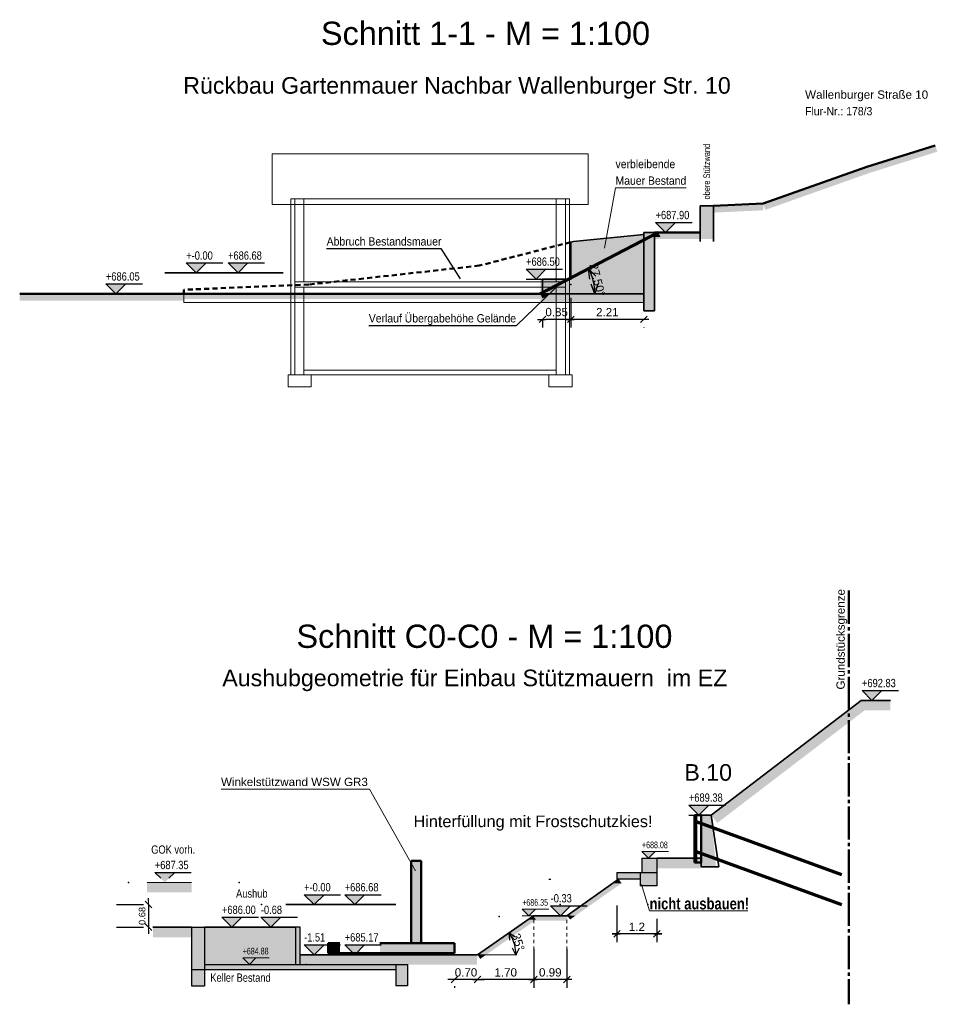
# Model space of a CAD drawing. Header units: metres. Extents: x 1 to 118, y 1 to 83.
# Tile 17 of 35: x 1 to 29, y 53 to 82. Entities that reach past the tile are written whole.
import ezdxf

# ---------------------------------------------------------------- set-up
doc = ezdxf.new("R2010")
doc.units = ezdxf.units.M
for name, pattern in [('ACHSE3', [1.25, 1, -0.1, 0.05, -0.1]), ('DURCHG', [0]), ('GESTR2', [0.25, 0.15, -0.1]), ('PUNKTE', [0.15, 0.05, -0.1])]:
    doc.linetypes.add(name, pattern=pattern)
for name, color, linetype in [('Arbeitsplanie_für_Herstellung_BPW__stat._erf._Anschüttung', 7, 'Continuous'), ('Aushub', 7, 'Continuous'), ('Bestand', 7, 'Continuous'), ('Gel_nde', 7, 'Continuous'), ('GEOMETRIE', 7, 'Continuous'), ('Grundst_cksgrenze', 7, 'Continuous'), ('HILFPU', 7, 'Continuous'), ('Landschaftsarchitektur', 7, 'Continuous'), ('MAKET', 7, 'Continuous'), ('Mauern_Bestand', 7, 'Continuous'), ('N_gel', 7, 'Continuous'), ('Nachbargeb_ude', 7, 'Continuous'), ('Neubau', 7, 'Continuous'), ('Spritzbetonwand', 7, 'Continuous'), ('TEXTE', 7, 'Continuous'), ('zusätzliche_Aushubgrenzen', 7, 'Continuous')]:
    doc.layers.add(name, color=color, linetype=linetype)
doc.styles.add('Arial', font='arial.ttf')
doc.dimstyles.new('ISBPFEIL017E', dxfattribs={"dimtxt": 0.25, "dimasz": 0.15, "dimexe": 0.3, "dimexo": 0.8, "dimgap": 0, "dimtad": 1, "dimzin": 0, "dimdsep": 46, "dimtxsty": 'Arial', "dimblk": 'ID170', "dimblk1": 'ID170', "dimblk2": 'ID170', "dimsah": 1, "dimcen": 0.09, "dimse1": 1, "dimse2": 1, "dimclrd": 20, "dimclre": 20, "dimclrt": 20, "dimazin": 0, "dimtfac": 1, "dimtdec": 4, "dimtix": 1, "dimtmove": 2, "dimatfit": 3, "dimfxl": 1, "dimtvp": 0.004, "dimtolj": 1, "dimtzin": 0, "dimarcsym": 0})
doc.dimstyles.new('ISBPFEIL04E', dxfattribs={"dimtxt": 0.25, "dimasz": 0.1, "dimexe": 0.25, "dimexo": 1, "dimgap": 0, "dimtad": 1, "dimdec": 0, "dimzin": 0, "dimdsep": 46, "dimtxsty": 'Arial', "dimblk": 'ID40', "dimblk1": 'ID40', "dimblk2": 'ID40', "dimsah": 1, "dimcen": 0.09, "dimse1": 1, "dimse2": 1, "dimclrd": 7, "dimclre": 7, "dimclrt": 7, "dimadec": 0, "dimazin": 0, "dimtfac": 1, "dimtdec": 4, "dimtix": 1, "dimtmove": 2, "dimatfit": 3, "dimfxl": 1, "dimtvp": 0.004, "dimtolj": 1, "dimtzin": 0, "dimarcsym": 0})
doc.dimstyles.new('ISBSTRICH18E', dxfattribs={"dimtxt": 0.25, "dimasz": 0.1, "dimexe": 0.25, "dimexo": 1, "dimgap": 0.09, "dimtad": 1, "dimdec": 1, "dimzin": 0, "dimdsep": 46, "dimtxsty": 'Arial', "dimblk": 'ID18', "dimblk1": 'ID18', "dimblk2": 'ID18', "dimsah": 1, "dimcen": 0.09, "dimdle": 0.15, "dimclrd": 190, "dimclre": 190, "dimclrt": 190, "dimadec": 1, "dimazin": 0, "dimtfac": 1, "dimtdec": 4, "dimtix": 1, "dimtmove": 2, "dimatfit": 3, "dimfxl": 1, "dimtvp": 0.004, "dimtolj": 1, "dimtzin": 0, "dimarcsym": 0})
doc.dimstyles.new('ISBSTRICH4E', dxfattribs={"dimtxt": 0.25, "dimasz": 0.1, "dimexe": 0.25, "dimexo": 1, "dimgap": 0.09, "dimtad": 1, "dimzin": 0, "dimdsep": 46, "dimtxsty": 'Arial', "dimblk": 'ID4', "dimblk1": 'ID4', "dimblk2": 'ID4', "dimsah": 1, "dimcen": 0.09, "dimdle": 0.15, "dimclrd": 7, "dimclre": 7, "dimclrt": 7, "dimazin": 0, "dimtfac": 1, "dimtdec": 4, "dimtix": 1, "dimtmove": 2, "dimatfit": 3, "dimfxl": 1, "dimtvp": 0.004, "dimtolj": 1, "dimtzin": 0, "dimarcsym": 0})
doc.dimstyles.new('ISBSTRICH6E', dxfattribs={"dimtxt": 0.2, "dimasz": 0.1, "dimexe": 0.15, "dimexo": 1.1, "dimgap": 0.09, "dimtad": 1, "dimzin": 0, "dimdsep": 46, "dimtxsty": 'Arial', "dimblk": 'ID6', "dimblk1": 'ID6', "dimblk2": 'ID6', "dimsah": 1, "dimcen": 0.09, "dimdle": 0.15, "dimclrd": 7, "dimclre": 7, "dimclrt": 7, "dimazin": 0, "dimtfac": 1, "dimtdec": 4, "dimtix": 1, "dimtmove": 2, "dimatfit": 3, "dimfxl": 1, "dimtvp": 0.005, "dimtolj": 1, "dimtzin": 0, "dimarcsym": 0})

# ---------------------------------------------------------------- blocks, each defined once
blk = doc.blocks.new('ID6')
at = {"color": 3, "linetype": 'DURCHG', "lineweight": -3}
blk.add_line((-1, -1), (1, 1), dxfattribs=at)
at = {"color": 4, "linetype": 'DURCHG', "lineweight": 13}
blk.add_line((4, 0), (-1, 0), dxfattribs=at)
blk = doc.blocks.new('*D269')
at = {"layer": 'Defpoints', "color": 0}
for p in [(5.191, 55.528), (5.058, 54.848), (5.191, 54.848)]:
    blk.add_point(p, dxfattribs=at)
at = {"layer": 'MAKET', "color": 7, "lineweight": -2}
for p, q in [((4.091, 55.528), (4.908, 55.528)), ((5.058, 55.628), (5.058, 55.728)), ((5.058, 55.528), (5.058, 54.848)), ((4.091, 54.848), (4.908, 54.848)), ((5.058, 54.748), (5.058, 54.648))]:
    blk.add_line(p, q, dxfattribs=at)
at = {"layer": 'MAKET', "color": 7, "lineweight": -2, "xscale": 0.1, "yscale": 0.1, "zscale": 0.1}
for p, rotation in [((5.058, 55.528), 270), ((5.058, 54.848), 90)]:
    blk.add_blockref('ID6', p, dxfattribs=dict(at, rotation=rotation))
at = {"layer": 'MAKET', "color": 7, "insert": (4.866, 55.188), "char_height": 0.2, "attachment_point": 5, "rotation": 90, "style": 'Arial'}
blk.add_mtext('\\A1;0.68', dxfattribs=at)
blk = doc.blocks.new('ID18')
at = {"color": 180, "linetype": 'DURCHG', "lineweight": 25}
blk.add_line((-1, -1), (1, 1), dxfattribs=at)
at = {"color": 190, "linetype": 'DURCHG', "lineweight": 35}
blk.add_line((1.5, 0), (-1, 0), dxfattribs=at)
blk = doc.blocks.new('*D270')
at = {"layer": 'Defpoints', "color": 0}
for p in [(19.173, 56.498), (20.375, 56.098), (19.173, 54.645)]:
    blk.add_point(p, dxfattribs=at)
at = {"layer": 'MAKET', "color": 190, "lineweight": -2}
for p, q in [((19.173, 55.498), (19.173, 54.395)), ((20.375, 55.098), (20.375, 54.395)), ((20.275, 54.645), (19.273, 54.645))]:
    blk.add_line(p, q, dxfattribs=at)
at = {"layer": 'MAKET', "color": 190, "lineweight": -2, "xscale": 0.1, "yscale": 0.1, "zscale": 0.1, "rotation": 180}
blk.add_blockref('ID18', (19.173, 54.645), dxfattribs=at)
at = {"layer": 'MAKET', "color": 190, "lineweight": -2, "xscale": 0.1, "yscale": 0.1, "zscale": 0.1}
blk.add_blockref('ID18', (20.375, 54.645), dxfattribs=at)
at = {"layer": 'MAKET', "color": 190, "insert": (19.774, 54.86), "char_height": 0.25, "attachment_point": 5, "style": 'Arial'}
blk.add_mtext('\\A1;1.2', dxfattribs=at)
blk = doc.blocks.new('DIM264')
at = {"layer": 'MAKET', "color": 7, "linetype": 'DURCHG', "lineweight": 25}
for p, q in [((11.27, 54.018), (10.97, 54.318)), ((10.97, 54.318), (12.07, 54.318)), ((11.57, 54.318), (11.27, 54.018)), ((10.97, 54.018), (11.57, 54.018))]:
    blk.add_line(p, q, dxfattribs=at)
at = {"layer": 'MAKET', "color": 4}
for p in [(27.328, 61.678), (22.011, 58.228), (4.456, 56.198), (17.461, 55.528), (9.025, 54.848), (9.97, 54.018)]:
    blk.add_point(p, dxfattribs=at)
blk = doc.blocks.new('DIM265')
at = {"layer": 'MAKET', "color": 7, "linetype": 'DURCHG', "lineweight": 25}
for p, q in [((7.571, 54.848), (7.271, 55.148)), ((7.271, 55.148), (8.371, 55.148)), ((7.871, 55.148), (7.571, 54.848)), ((7.271, 54.848), (7.871, 54.848))]:
    blk.add_line(p, q, dxfattribs=at)
at = {"layer": 'MAKET', "color": 7, "style": 'Arial', "width": 0.8}
blk.add_text('+685.17', height=0.25, dxfattribs=at).set_placement((10.97, 54.418))
blk = doc.blocks.new('DIM266')
at = {"layer": 'MAKET', "color": 7, "linetype": 'DURCHG', "lineweight": 25}
for p, q in [((11.27, 55.528), (10.97, 55.828)), ((10.97, 55.828), (12.07, 55.828)), ((11.57, 55.828), (11.27, 55.528)), ((10.97, 55.528), (11.57, 55.528))]:
    blk.add_line(p, q, dxfattribs=at)
at = {"layer": 'MAKET', "color": 7, "style": 'Arial', "width": 0.8}
blk.add_text('+686.00', height=0.25, dxfattribs=at).set_placement((7.271, 55.248))
blk = doc.blocks.new('DIM267')
at = {"layer": 'MAKET', "color": 7, "linetype": 'DURCHG', "lineweight": 25}
for p, q in [((5.424, 56.321), (5.247, 56.498)), ((5.247, 56.498), (6.347, 56.498)), ((5.847, 56.498), (5.67, 56.321))]:
    blk.add_line(p, q, dxfattribs=at)
at = {"layer": 'MAKET', "color": 7, "style": 'Arial', "width": 0.8}
blk.add_text('+686.68', height=0.25, dxfattribs=at).set_placement((10.97, 55.928))
blk = doc.blocks.new('DIM268')
at = {"layer": 'MAKET', "color": 7, "linetype": 'DURCHG', "lineweight": 25}
for p, q in [((21.64, 58.228), (21.34, 58.528)), ((21.34, 58.528), (22.44, 58.528)), ((21.94, 58.528), (21.64, 58.228)), ((21.34, 58.228), (21.94, 58.228))]:
    blk.add_line(p, q, dxfattribs=at)
at = {"layer": 'MAKET', "color": 7, "style": 'Arial', "width": 0.8}
blk.add_text('+687.35', height=0.25, dxfattribs=at).set_placement((5.247, 56.598))
blk = doc.blocks.new('DIM269')
at = {"layer": 'MAKET', "color": 7, "linetype": 'DURCHG', "lineweight": 25}
for p, q in [((26.856, 61.678), (26.556, 61.978)), ((26.556, 61.978), (27.656, 61.978)), ((27.156, 61.978), (26.856, 61.678)), ((26.556, 61.678), (27.156, 61.678))]:
    blk.add_line(p, q, dxfattribs=at)
at = {"layer": 'MAKET', "color": 7, "style": 'Arial', "width": 0.8}
blk.add_text('+689.38', height=0.25, dxfattribs=at).set_placement((21.34, 58.628))
blk = doc.blocks.new('DIM270')
at = {"layer": 'MAKET', "color": 7, "style": 'Arial', "width": 0.8}
blk.add_text('+692.83', height=0.25, dxfattribs=at).set_placement((26.556, 62.078))
blk = doc.blocks.new('DIM271')
at = {"layer": 'MAKET', "color": 7, "linetype": 'DURCHG', "lineweight": 18}
for p, q in [((8.096, 53.728), (7.896, 53.928)), ((7.896, 53.928), (8.696, 53.928)), ((7.896, 53.728), (8.296, 53.728)), ((8.296, 53.928), (8.096, 53.728))]:
    blk.add_line(p, q, dxfattribs=at)
at = {"layer": 'MAKET', "color": 4}
for p in [(20.381, 56.928), (16.668, 55.195), (9.8, 53.728)]:
    blk.add_point(p, dxfattribs=at)
blk = doc.blocks.new('DIM272')
at = {"layer": 'MAKET', "color": 7, "linetype": 'DURCHG', "lineweight": 18}
for p, q in [((16.517, 55.195), (16.317, 55.395)), ((16.317, 55.395), (17.117, 55.395)), ((16.317, 55.195), (16.717, 55.195)), ((16.717, 55.395), (16.517, 55.195))]:
    blk.add_line(p, q, dxfattribs=at)
at = {"layer": 'MAKET', "color": 7, "style": 'Arial', "width": 0.7}
blk.add_text('+684.88', height=0.2, dxfattribs=at).set_placement((7.896, 54.028))
blk = doc.blocks.new('DIM273')
at = {"layer": 'MAKET', "color": 7, "linetype": 'DURCHG', "lineweight": 18}
for p, q in [((20.126, 56.928), (19.926, 57.128)), ((19.926, 57.128), (20.726, 57.128)), ((20.326, 57.128), (20.126, 56.928)), ((19.926, 56.928), (20.326, 56.928))]:
    blk.add_line(p, q, dxfattribs=at)
at = {"layer": 'MAKET', "color": 7, "style": 'Arial', "width": 0.7}
blk.add_text('+686.35', height=0.2, dxfattribs=at).set_placement((16.317, 55.495))
blk = doc.blocks.new('DIM274')
at = {"layer": 'MAKET', "color": 7, "style": 'Arial', "width": 0.7}
blk.add_text('+688.08', height=0.2, dxfattribs=at).set_placement((19.926, 57.228))
blk = doc.blocks.new('ID40')
at = {"color": 7, "linetype": 'DURCHG', "lineweight": 25}
for p, q in [((-2, 1), (0, 0)), ((0, 0), (-2, -1)), ((0, 0), (-1, 0))]:
    blk.add_line(p, q, dxfattribs=at)
blk = doc.blocks.new('*D282')
at = {"layer": 'Defpoints', "color": 0}
for p in [(15.923, 54.678), (14.973, 54.018), (16.106, 54.251), (16.13, 54.018)]:
    blk.add_point(p, dxfattribs=at)
at = {"layer": 'MAKET', "color": 7, "lineweight": -2}
blk.add_arc((14.973, 54.018), 1.157, 4.9545, 29.8181, dxfattribs=at)
at = {"layer": 'MAKET', "color": 7, "lineweight": -2, "xscale": 0.1, "yscale": 0.1, "zscale": 0.1}
for p, rotation in [((15.923, 54.678), 122.2953359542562), ((16.13, 54.018), 272.4772433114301)]:
    blk.add_blockref('ID40', p, dxfattribs=dict(at, rotation=rotation))
at = {"layer": 'MAKET', "color": 7, "insert": (16.199, 54.402), "char_height": 0.25, "attachment_point": 5, "rotation": 287.3863, "style": 'Arial'}
blk.add_mtext('\\A1;35%%d', dxfattribs=at)
blk = doc.blocks.new('ID4')
at = {"color": 7, "linetype": 'DURCHG', "lineweight": 25}
for p, q in [((-1, -1), (1, 1)), ((1.5, 0), (-1, 0))]:
    blk.add_line(p, q, dxfattribs=at)
blk = doc.blocks.new('*D283')
at = {"layer": 'Defpoints', "color": 0}
for p in [(16.668, 55.195), (17.658, 55.195), (16.668, 53.269)]:
    blk.add_point(p, dxfattribs=at)
at = {"layer": 'MAKET', "color": 7, "lineweight": -2}
for p, q in [((16.668, 54.195), (16.668, 53.019)), ((17.658, 54.195), (17.658, 53.019)), ((17.558, 53.269), (16.768, 53.269))]:
    blk.add_line(p, q, dxfattribs=at)
at = {"layer": 'MAKET', "color": 7, "lineweight": -2, "xscale": 0.1, "yscale": 0.1, "zscale": 0.1, "rotation": 180}
blk.add_blockref('ID4', (16.668, 53.269), dxfattribs=at)
at = {"layer": 'MAKET', "color": 7, "lineweight": -2, "xscale": 0.1, "yscale": 0.1, "zscale": 0.1}
blk.add_blockref('ID4', (17.658, 53.269), dxfattribs=at)
at = {"layer": 'MAKET', "color": 7, "insert": (17.163, 53.486), "char_height": 0.25, "attachment_point": 5, "style": 'Arial'}
blk.add_mtext('\\A1;0.99', dxfattribs=at)
blk = doc.blocks.new('*D284')
at = {"layer": 'Defpoints', "color": 0}
for p in [(16.668, 55.195), (14.973, 54.018), (14.973, 53.269)]:
    blk.add_point(p, dxfattribs=at)
at = {"layer": 'MAKET', "color": 7, "lineweight": -2}
for p, q in [((16.668, 54.195), (16.668, 53.019)), ((16.568, 53.269), (15.073, 53.269)), ((14.973, 53.018), (14.973, 53.019))]:
    blk.add_line(p, q, dxfattribs=at)
at = {"layer": 'MAKET', "color": 7, "lineweight": -2, "xscale": 0.1, "yscale": 0.1, "zscale": 0.1, "rotation": 180}
blk.add_blockref('ID4', (14.973, 53.269), dxfattribs=at)
at = {"layer": 'MAKET', "color": 7, "lineweight": -2, "xscale": 0.1, "yscale": 0.1, "zscale": 0.1}
blk.add_blockref('ID4', (16.668, 53.269), dxfattribs=at)
at = {"layer": 'MAKET', "color": 7, "insert": (15.82, 53.486), "char_height": 0.25, "attachment_point": 5, "style": 'Arial'}
blk.add_mtext('\\A1;1.70', dxfattribs=at)
blk = doc.blocks.new('*D285')
at = {"layer": 'Defpoints', "color": 0}
for p in [(14.273, 54.068), (14.973, 54.018), (14.273, 53.269)]:
    blk.add_point(p, dxfattribs=at)
at = {"layer": 'MAKET', "color": 7, "lineweight": -2}
for p, q in [((14.173, 53.269), (14.073, 53.269)), ((14.973, 53.269), (14.273, 53.269)), ((15.073, 53.269), (15.173, 53.269)), ((14.273, 53.068), (14.273, 53.019)), ((14.973, 53.018), (14.973, 53.019))]:
    blk.add_line(p, q, dxfattribs=at)
at = {"layer": 'MAKET', "color": 7, "lineweight": -2, "xscale": 0.1, "yscale": 0.1, "zscale": 0.1}
blk.add_blockref('ID4', (14.273, 53.269), dxfattribs=at)
at = {"layer": 'MAKET', "color": 7, "lineweight": -2, "xscale": 0.1, "yscale": 0.1, "zscale": 0.1, "rotation": 180}
blk.add_blockref('ID4', (14.973, 53.269), dxfattribs=at)
at = {"layer": 'MAKET', "color": 7, "insert": (14.623, 53.486), "char_height": 0.25, "attachment_point": 5, "style": 'Arial'}
blk.add_mtext('\\A1;0.70', dxfattribs=at)
blk = doc.blocks.new('DIM279')
at = {"layer": 'MAKET', "color": 7, "linetype": 'DURCHG', "lineweight": 25}
for p, q in [((10.046, 54.018), (9.746, 54.318)), ((9.746, 54.318), (10.846, 54.318)), ((10.346, 54.318), (10.046, 54.018)), ((9.746, 54.018), (10.346, 54.018))]:
    blk.add_line(p, q, dxfattribs=at)
at = {"layer": 'MAKET', "color": 4}
for p in [(20.098, 55.528), (16.668, 55.195), (9.025, 54.848), (9.97, 54.018)]:
    blk.add_point(p, dxfattribs=at)
blk = doc.blocks.new('DIM280')
at = {"layer": 'MAKET', "color": 7, "linetype": 'DURCHG', "lineweight": 25}
for p, q in [((8.743, 54.848), (8.443, 55.148)), ((8.443, 55.148), (9.543, 55.148)), ((9.043, 55.148), (8.743, 54.848)), ((8.443, 54.848), (9.043, 54.848))]:
    blk.add_line(p, q, dxfattribs=at)
at = {"layer": 'MAKET', "color": 7, "style": 'Arial', "width": 0.8}
blk.add_text('-1.51', height=0.25, dxfattribs=at).set_placement((9.746, 54.418))
blk = doc.blocks.new('DIM281')
at = {"layer": 'MAKET', "color": 7, "linetype": 'DURCHG', "lineweight": 25}
for p, q in [((17.474, 55.195), (17.174, 55.495)), ((17.174, 55.495), (18.274, 55.495)), ((17.774, 55.495), (17.474, 55.195)), ((17.174, 55.195), (17.774, 55.195))]:
    blk.add_line(p, q, dxfattribs=at)
at = {"layer": 'MAKET', "color": 7, "style": 'Arial', "width": 0.8}
blk.add_text('-0.68', height=0.25, dxfattribs=at).set_placement((8.443, 55.248))
blk = doc.blocks.new('DIM282')
at = {"layer": 'MAKET', "color": 7, "linetype": 'DURCHG', "lineweight": 25}
for p, q in [((10.046, 55.528), (9.746, 55.828)), ((9.746, 55.828), (10.846, 55.828)), ((10.346, 55.828), (10.046, 55.528)), ((9.746, 55.528), (10.346, 55.528))]:
    blk.add_line(p, q, dxfattribs=at)
at = {"layer": 'MAKET', "color": 7, "style": 'Arial', "width": 0.8}
blk.add_text('-0.33', height=0.25, dxfattribs=at).set_placement((17.174, 55.595))
blk = doc.blocks.new('DIM283')
at = {"layer": 'MAKET', "color": 7, "style": 'Arial', "width": 0.8}
blk.add_text('+-0.00', height=0.25, dxfattribs=at).set_placement((9.746, 55.928))
blk = doc.blocks.new('DIM284')
at = {"layer": 'MAKET', "color": 7, "linetype": 'DURCHG', "lineweight": 25}
for p, q in [((6.494, 74.555), (6.194, 74.855)), ((6.194, 74.855), (7.294, 74.855)), ((6.794, 74.855), (6.494, 74.555)), ((6.194, 74.555), (6.794, 74.555))]:
    blk.add_line(p, q, dxfattribs=at)
at = {"layer": 'MAKET', "color": 4}
blk.add_point((8.646, 74.555), dxfattribs=at)
blk = doc.blocks.new('DIM285')
at = {"layer": 'MAKET', "color": 7, "style": 'Arial', "width": 0.8}
blk.add_text('+-0.00', height=0.25, dxfattribs=at).set_placement((6.194, 74.955))
blk = doc.blocks.new('ID170')
at = {"color": 20, "linetype": 'DURCHG', "lineweight": 25}
for p, q in [((-2, 0.67), (0, 0)), ((0, 0), (-2, -0.67)), ((0, 0), (-1, 0))]:
    blk.add_line(p, q, dxfattribs=at)
blk = doc.blocks.new('*D293')
at = {"layer": 'Defpoints', "color": 0}
for p in [(18.319, 74.684), (18.484, 74.187), (16.861, 73.925), (18.505, 73.925)]:
    blk.add_point(p, dxfattribs=at)
at = {"layer": 'zusätzliche_Aushubgrenzen', "color": 20, "lineweight": -2}
blk.add_arc((16.861, 73.925), 1.644, 5.2308, 22.2692, dxfattribs=at)
at = {"layer": 'zusätzliche_Aushubgrenzen', "color": 20, "lineweight": -2, "xscale": 0.15, "yscale": 0.15, "zscale": 0.15}
for p, rotation in [((18.319, 74.684), 114.8846105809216), ((18.505, 73.925), 272.6153894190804)]:
    blk.add_blockref('ID170', p, dxfattribs=dict(at, rotation=rotation))
at = {"layer": 'zusätzliche_Aushubgrenzen', "color": 20, "insert": (18.582, 74.346), "char_height": 0.25, "attachment_point": 5, "rotation": 283.75, "style": 'Arial'}
blk.add_mtext('\\A1;27.50%%d', dxfattribs=at)
blk = doc.blocks.new('*D294')
at = {"layer": 'Defpoints', "color": 0}
for p in [(17.778, 74.806), (19.986, 73.925), (17.778, 73.158)]:
    blk.add_point(p, dxfattribs=at)
at = {"layer": 'MAKET', "color": 7, "lineweight": -2}
for p, q in [((17.778, 73.806), (17.778, 72.908)), ((19.886, 73.158), (17.878, 73.158)), ((19.986, 72.925), (19.986, 72.908))]:
    blk.add_line(p, q, dxfattribs=at)
at = {"layer": 'MAKET', "color": 7, "lineweight": -2, "xscale": 0.1, "yscale": 0.1, "zscale": 0.1, "rotation": 180}
blk.add_blockref('ID4', (17.778, 73.158), dxfattribs=at)
at = {"layer": 'MAKET', "color": 7, "lineweight": -2, "xscale": 0.1, "yscale": 0.1, "zscale": 0.1}
blk.add_blockref('ID4', (19.986, 73.158), dxfattribs=at)
at = {"layer": 'MAKET', "color": 7, "insert": (18.882, 73.374), "char_height": 0.25, "attachment_point": 5, "style": 'Arial'}
blk.add_mtext('\\A1;2.21', dxfattribs=at)
blk = doc.blocks.new('*D295')
at = {"layer": 'Defpoints', "color": 0}
for p in [(17.778, 74.806), (16.931, 74.148), (16.931, 73.158)]:
    blk.add_point(p, dxfattribs=at)
at = {"layer": 'MAKET', "color": 7, "lineweight": -2}
for p, q in [((17.778, 73.806), (17.778, 72.908)), ((16.931, 73.148), (16.931, 72.908)), ((17.678, 73.158), (17.031, 73.158))]:
    blk.add_line(p, q, dxfattribs=at)
at = {"layer": 'MAKET', "color": 7, "lineweight": -2, "xscale": 0.1, "yscale": 0.1, "zscale": 0.1, "rotation": 180}
blk.add_blockref('ID4', (16.931, 73.158), dxfattribs=at)
at = {"layer": 'MAKET', "color": 7, "lineweight": -2, "xscale": 0.1, "yscale": 0.1, "zscale": 0.1}
blk.add_blockref('ID4', (17.778, 73.158), dxfattribs=at)
at = {"layer": 'MAKET', "color": 7, "insert": (17.355, 73.376), "char_height": 0.25, "attachment_point": 5, "style": 'Arial'}
blk.add_mtext('\\A1;0.85', dxfattribs=at)
blk = doc.blocks.new('DIM289')
at = {"layer": 'MAKET', "color": 7, "linetype": 'DURCHG', "lineweight": 25}
for p, q in [((4.074, 73.925), (3.774, 74.225)), ((3.774, 74.225), (4.874, 74.225)), ((4.374, 74.225), (4.074, 73.925)), ((3.774, 73.925), (4.374, 73.925))]:
    blk.add_line(p, q, dxfattribs=at)
at = {"layer": 'MAKET', "color": 4}
for p in [(20.989, 75.775), (8.646, 74.555), (16.861, 74.371), (19.986, 73.925)]:
    blk.add_point(p, dxfattribs=at)
blk = doc.blocks.new('DIM290')
at = {"layer": 'MAKET', "color": 7, "linetype": 'DURCHG', "lineweight": 25}
for p, q in [((16.734, 74.371), (16.434, 74.671)), ((16.434, 74.671), (17.534, 74.671)), ((17.034, 74.671), (16.734, 74.371)), ((16.434, 74.371), (17.034, 74.371))]:
    blk.add_line(p, q, dxfattribs=at)
at = {"layer": 'MAKET', "color": 7, "style": 'Arial', "width": 0.8}
blk.add_text('+686.05', height=0.25, dxfattribs=at).set_placement((3.774, 74.325))
blk = doc.blocks.new('DIM291')
at = {"layer": 'MAKET', "color": 7, "linetype": 'DURCHG', "lineweight": 25}
for p, q in [((7.754, 74.555), (7.454, 74.855)), ((7.454, 74.855), (8.554, 74.855)), ((8.054, 74.855), (7.754, 74.555)), ((7.454, 74.555), (8.054, 74.555))]:
    blk.add_line(p, q, dxfattribs=at)
at = {"layer": 'MAKET', "color": 7, "style": 'Arial', "width": 0.8}
blk.add_text('+686.50', height=0.25, dxfattribs=at).set_placement((16.434, 74.771))
blk = doc.blocks.new('DIM292')
at = {"layer": 'MAKET', "color": 7, "linetype": 'DURCHG', "lineweight": 25}
for p, q in [((20.636, 75.775), (20.336, 76.075)), ((20.336, 76.075), (21.436, 76.075)), ((20.936, 76.075), (20.636, 75.775)), ((20.336, 75.775), (20.936, 75.775))]:
    blk.add_line(p, q, dxfattribs=at)
at = {"layer": 'MAKET', "color": 7, "style": 'Arial', "width": 0.8}
blk.add_text('+686.68', height=0.25, dxfattribs=at).set_placement((7.454, 74.955))
blk = doc.blocks.new('DIM293')
at = {"layer": 'MAKET', "color": 7, "style": 'Arial', "width": 0.8}
blk.add_text('+687.90', height=0.25, dxfattribs=at).set_placement((20.336, 76.175))

msp = doc.modelspace()

# ---------------------------------------------------------------- hatches: boundary and pattern name
at = {"layer": 'Arbeitsplanie_für_Herstellung_BPW__stat._erf._Anschüttung'}
msp.add_hatch(color=8, dxfattribs=at).paths.add_polyline_path([(6.74, 54.848), (6.74, 53.728), (12.509, 53.728), (12.509, 54.018), (9.628, 54.018), (9.497, 54.848), (6.74, 54.848)])
at = {"layer": 'Aushub'}
for points in [[(17.672, 55.195), (17.922, 55.195), (19.311, 56.174), (19.048, 56.174)], [(19.048, 56.174), (19.311, 56.174), (19.223, 56.298)], [(16.485, 55.074), (16.736, 55.074), (16.649, 55.188)], [(16.668, 55.043), (17.672, 55.043), (17.672, 55.195), (16.668, 55.195)], [(17.76, 55.081), (17.922, 55.195), (17.672, 55.195)], [(14.973, 54.018), (15.228, 54.018), (16.736, 55.074), (16.485, 55.074)], [(5.191, 54.546), (6.351, 54.546), (6.351, 54.848), (5.191, 54.848)], [(6.74, 54.546), (9.497, 54.546), (9.497, 54.848), (6.74, 54.848)], [(9.628, 53.716), (14.953, 53.716), (14.963, 54.018), (9.628, 54.018)], [(15.051, 53.894), (15.228, 54.018), (14.973, 54.018)]]:
    msp.add_hatch(color=7, dxfattribs=at).paths.add_polyline_path(points)
at = {"layer": 'Bestand'}
for color, points in [(7, [(21.711, 58.228), (21.711, 56.668), (22.155, 56.668), (22.011, 58.228), (21.711, 58.228)]), (180, [(19.925, 56.498), (20.381, 56.498), (20.381, 56.928), (19.925, 56.928)]), (180, [(19.173, 56.298), (19.875, 56.298), (19.875, 56.498), (19.173, 56.498)]), (180, [(19.875, 56.098), (20.375, 56.098), (20.375, 56.498), (19.875, 56.498)]), (180, [(6.356, 53.078), (6.74, 53.078), (6.74, 54.848), (6.356, 54.848)]), (180, [(9.497, 53.728), (9.628, 53.728), (9.628, 54.848), (9.497, 54.848)]), (180, [(6.74, 53.578), (12.509, 53.578), (12.509, 53.728), (6.74, 53.728)]), (180, [(12.509, 53.078), (12.859, 53.078), (12.859, 53.728), (12.509, 53.728)])]:
    msp.add_hatch(color=color, dxfattribs=at).paths.add_polyline_path(points)
at = {"layer": 'Gel_nde'}
for color, points in [(84, [(28.148, 78.207), (28.825, 78.207), (28.764, 78.399)]), (84, [(26.704, 77.755), (27.381, 77.755), (28.825, 78.207), (28.148, 78.207)]), (84, [(26.167, 77.564), (26.772, 77.564), (26.704, 77.755)]), (84, [(26.764, 77.562), (27.381, 77.755), (26.704, 77.755)]), (84, [(23.575, 76.645), (24.179, 76.645), (26.772, 77.564), (26.167, 77.564)]), (84, [(22.086, 76.575), (23.578, 76.575), (23.575, 76.645)]), (84, [(22.092, 76.443), (23.585, 76.443), (23.578, 76.575), (22.086, 76.575)]), (84, [(23.643, 76.454), (24.179, 76.645), (23.575, 76.645)]), (84, [(22.095, 76.373), (23.585, 76.443), (22.092, 76.443)]), (84, [(20.3, 75.573), (21.677, 75.573), (21.677, 75.775), (20.3, 75.775)]), (84, [(1.176, 73.723), (6.126, 73.723), (6.126, 73.925), (1.176, 73.925)]), (7, [(22.011, 58.228), (22.508, 58.228), (26.71, 61.438), (26.213, 61.438)]), (7, [(26.213, 61.438), (26.71, 61.438), (26.527, 61.678)]), (7, [(26.527, 61.376), (27.411, 61.376), (27.411, 61.678), (26.527, 61.678)]), (7, [(22.194, 57.988), (22.508, 58.228), (22.011, 58.228)]), (7, [(20.381, 56.626), (21.708, 56.626), (21.708, 56.928), (20.381, 56.928)]), (7, [(5.016, 55.896), (6.356, 55.896), (6.356, 56.198), (5.016, 56.198)])]:
    msp.add_hatch(color=color, dxfattribs=at).paths.add_polyline_path(points)
at = {"layer": 'MAKET'}
for points in [[(20.636, 75.775), (20.936, 76.075), (20.336, 76.075)], [(6.494, 74.555), (6.794, 74.855), (6.194, 74.855)], [(7.754, 74.555), (8.054, 74.855), (7.454, 74.855)], [(16.734, 74.371), (17.034, 74.671), (16.434, 74.671)], [(4.074, 73.925), (4.374, 74.225), (3.774, 74.225)], [(26.856, 61.678), (27.156, 61.978), (26.556, 61.978)], [(21.64, 58.228), (21.94, 58.528), (21.34, 58.528)], [(20.126, 56.928), (20.326, 57.128), (19.926, 57.128)], [(5.547, 56.198), (5.847, 56.498), (5.247, 56.498)], [(10.046, 55.528), (10.346, 55.828), (9.746, 55.828)], [(11.27, 55.528), (11.57, 55.828), (10.97, 55.828)], [(17.474, 55.195), (17.774, 55.495), (17.174, 55.495)], [(16.517, 55.195), (16.717, 55.395), (16.317, 55.395)], [(7.571, 54.848), (7.871, 55.148), (7.271, 55.148)], [(8.743, 54.848), (9.043, 55.148), (8.443, 55.148)], [(10.046, 54.018), (10.346, 54.318), (9.746, 54.318)], [(11.27, 54.018), (11.57, 54.318), (10.97, 54.318)], [(8.096, 53.728), (8.296, 53.928), (7.896, 53.928)]]:
    msp.add_hatch(color=7, dxfattribs=at).paths.add_polyline_path(points)
at = {"layer": 'Mauern_Bestand'}
for color, points in [(7, [(21.677, 75.573), (22.086, 75.573), (22.086, 76.575), (21.677, 76.575)]), (8, [(19.986, 75.715), (17.858, 75.505), (17.778, 75.474), (17.778, 74.338), (17.778, 74.371), (16.861, 74.371), (16.861, 73.925), (19.986, 73.925), (19.986, 75.715)]), (8, [(19.986, 75.715), (19.986, 75.406), (17.778, 75.406), (17.778, 75.474), (17.822, 75.495), (19.986, 75.715)]), (7, [(19.986, 73.415), (20.3, 73.415), (20.3, 75.775), (19.986, 75.775)]), (8, [(17.778, 75.106), (19.986, 75.106), (19.986, 75.406), (17.778, 75.406)]), (8, [(17.778, 74.806), (19.986, 74.806), (19.986, 75.106), (17.778, 75.106)]), (8, [(17.778, 74.506), (19.986, 74.506), (19.986, 74.806), (17.778, 74.806)]), (8, [(17.778, 74.206), (19.986, 74.206), (19.986, 74.506), (17.778, 74.506)]), (8, [(16.861, 73.925), (19.986, 73.925), (19.986, 74.206), (16.861, 74.206)]), (8, [(16.901, 74.206), (17.778, 74.206), (17.778, 74.371), (16.901, 74.371)]), (8, [(16.861, 73.665), (19.986, 73.665), (19.986, 73.925), (16.861, 73.925)])]:
    msp.add_hatch(color=color, dxfattribs=at).paths.add_polyline_path(points)
at = {"layer": 'Neubau'}
for points in [[(12.97, 54.368), (13.27, 54.368), (13.27, 56.848), (12.97, 56.848)], [(10.47, 54.068), (10.826, 54.068), (10.826, 54.368), (10.47, 54.368)], [(12.032, 54.068), (14.273, 54.068), (14.273, 54.368), (12.032, 54.368)]]:
    msp.add_hatch(color=7, dxfattribs=at).paths.add_polyline_path(points)
at = {"layer": 'zusätzliche_Aushubgrenzen'}
for points in [[(16.861, 73.925), (17.19, 73.925), (20.485, 75.64), (20.156, 75.64)], [(20.156, 75.64), (20.485, 75.64), (20.415, 75.775)], [(6.126, 73.773), (16.861, 73.773), (16.861, 73.925), (6.126, 73.925)], [(16.931, 73.79), (17.19, 73.925), (16.861, 73.925)]]:
    msp.add_hatch(color=20, dxfattribs=at).paths.add_polyline_path(points)

# ---------------------------------------------------------------- linework, layer by layer
at = {"layer": 'Aushub', "color": 7, "linetype": 'DURCHG', "lineweight": 35}
for p, q in [((19.223, 56.298), (17.658, 55.195)), ((16.654, 55.195), (14.973, 54.018)), ((16.654, 55.195), (17.658, 55.195)), ((5.191, 54.848), (6.356, 54.848)), ((9.497, 54.848), (6.74, 54.848)), ((14.953, 54.018), (9.628, 54.018))]:
    msp.add_line(p, q, dxfattribs=at)
at = {"layer": 'Bestand', "color": 7, "linetype": 'DURCHG', "lineweight": 35}
for p, q in [((21.711, 56.668), (21.711, 58.228)), ((21.711, 58.228), (22.011, 58.228)), ((22.011, 58.228), (22.239, 56.668)), ((21.711, 56.668), (22.239, 56.668))]:
    msp.add_line(p, q, dxfattribs=at)
at = {"layer": 'Bestand', "color": 180, "linetype": 'DURCHG', "lineweight": 25}
for p, q in [((19.925, 56.928), (19.925, 56.498)), ((19.925, 56.928), (20.375, 56.928)), ((20.375, 56.928), (20.375, 56.098)), ((19.173, 56.498), (20.375, 56.498)), ((19.173, 56.498), (19.173, 56.298)), ((19.875, 56.498), (19.875, 56.098)), ((17.123, 56.298), (17.175, 56.298)), ((19.875, 56.298), (19.173, 56.298)), ((20.375, 56.098), (19.875, 56.098)), ((6.356, 54.848), (6.356, 53.078)), ((6.356, 54.848), (6.74, 54.848)), ((6.74, 54.848), (6.74, 53.078)), ((9.497, 53.728), (9.497, 54.848)), ((9.628, 54.848), (9.497, 54.848)), ((9.628, 53.728), (9.628, 54.848)), ((6.74, 53.728), (12.859, 53.728)), ((12.509, 53.728), (12.509, 53.078)), ((12.859, 53.728), (12.859, 53.078)), ((6.356, 53.578), (12.509, 53.578)), ((6.356, 53.078), (6.74, 53.078)), ((12.859, 53.078), (12.509, 53.078))]:
    msp.add_line(p, q, dxfattribs=at)
at = {"layer": 'Gel_nde', "color": 84, "linetype": 'DURCHG', "lineweight": 50}
for p, q in [((28.764, 78.399), (26.704, 77.755)), ((26.704, 77.755), (23.575, 76.645)), ((23.575, 76.645), (22.086, 76.575)), ((20.3, 75.775), (21.677, 75.775)), ((6.126, 73.925), (1.176, 73.925))]:
    msp.add_line(p, q, dxfattribs=at)
at = {"layer": 'Gel_nde', "color": 7, "linetype": 'DURCHG', "lineweight": 35}
for p, q in [((26.527, 61.678), (22.011, 58.228)), ((26.527, 61.678), (27.411, 61.678)), ((20.381, 56.928), (21.711, 56.928))]:
    msp.add_line(p, q, dxfattribs=at)
at = {"layer": 'Gel_nde', "color": 7, "linetype": 'DURCHG', "lineweight": 18}
msp.add_line((6.356, 56.198), (5.016, 56.198), dxfattribs=at)
at = {"layer": 'GEOMETRIE', "color": 8, "linetype": 'DURCHG', "lineweight": 9}
msp.add_line((6.126, 73.925), (6.126, 73.665), dxfattribs=at)
at = {"layer": 'GEOMETRIE', "color": 7, "linetype": 'PUNKTE', "lineweight": 18}
for p, q in [((16.668, 53.769), (16.668, 55.195)), ((17.658, 53.769), (17.658, 55.195))]:
    msp.add_line(p, q, dxfattribs=at)
at = {"layer": 'GEOMETRIE', "color": 7, "linetype": 'DURCHG', "lineweight": 18}
msp.add_line((14.963, 54.018), (16.157, 54.018), dxfattribs=at)
at = {"layer": 'Grundst_cksgrenze', "color": 54, "linetype": 'ACHSE3', "lineweight": 50}
msp.add_line((26.156, 64.986), (26.156, 52.526), dxfattribs=at)
at = {"layer": 'HILFPU', "color": 4}
for p in [(7.79, 56.198), (8.46, 55.528), (15.625, 55.171), (15.625, 55.171)]:
    msp.add_point(p, dxfattribs=at)
at = {"layer": 'Landschaftsarchitektur', "color": 7, "linetype": 'DURCHG', "lineweight": 35}
msp.add_line((12.512, 55.528), (9.19, 55.528), dxfattribs=at)
at = {"layer": 'Mauern_Bestand', "color": 7, "linetype": 'DURCHG', "lineweight": 35}
for p, q in [((21.677, 76.575), (22.086, 76.575)), ((21.677, 75.498), (21.677, 76.575)), ((22.086, 75.498), (22.086, 76.575)), ((19.986, 75.715), (17.858, 75.505)), ((20.3, 75.775), (19.986, 75.775)), ((19.986, 73.415), (19.986, 75.775)), ((20.3, 73.415), (20.3, 75.775)), ((17.778, 75.484), (17.858, 75.505)), ((17.778, 75.484), (17.778, 74.381)), ((16.931, 74.371), (16.931, 73.925)), ((16.931, 74.371), (17.778, 74.371)), ((16.93, 73.925), (19.986, 73.925)), ((19.986, 73.415), (20.3, 73.415))]:
    msp.add_line(p, q, dxfattribs=at)
at = {"layer": 'Mauern_Bestand', "color": 20, "linetype": 'GESTR2', "lineweight": 50}
for p, q in [((17.778, 75.484), (15.024, 74.775)), ((15.024, 74.775), (9.885, 74.205)), ((9.885, 74.205), (6.126, 74.05)), ((6.126, 74.05), (6.126, 73.925))]:
    msp.add_line(p, q, dxfattribs=at)
at = {"layer": 'Mauern_Bestand', "color": 8, "linetype": 'DURCHG', "lineweight": 9}
msp.add_line((6.126, 73.665), (19.986, 73.665), dxfattribs=at)
at = {"layer": 'Mauern_Bestand', "color": 4}
for p in [(17.778, 75.406), (19.986, 75.406), (17.778, 75.106), (19.986, 75.106), (17.778, 74.806), (19.986, 74.806), (17.778, 74.506), (19.986, 74.506), (16.931, 74.206), (17.778, 74.371), (17.778, 74.206), (19.986, 74.206), (19.986, 73.925), (19.986, 73.448)]:
    msp.add_point(p, dxfattribs=at)
at = {"layer": 'N_gel', "color": 7, "linetype": 'DURCHG', "lineweight": 70}
for p, q in [((21.561, 58.028), (25.939, 56.435)), ((21.561, 57.128), (25.939, 55.535))]:
    msp.add_line(p, q, dxfattribs=at)
at = {"layer": 'Nachbargeb_ude', "color": 8, "linetype": 'DURCHG', "lineweight": 9}
for p, q in [((18.306, 78.145), (8.779, 78.145)), ((8.779, 78.145), (8.779, 76.619)), ((18.306, 78.145), (18.306, 76.619)), ((18.306, 76.619), (8.779, 76.619)), ((9.347, 71.485), (9.347, 76.785)), ((9.347, 76.785), (17.343, 76.785)), ((9.462, 71.485), (9.462, 76.785)), ((9.742, 76.785), (9.742, 74.285)), ((17.343, 76.785), (17.343, 74.285)), ((17.738, 76.785), (17.343, 76.785)), ((17.623, 71.485), (17.623, 76.785)), ((17.738, 71.485), (17.738, 76.785)), ((17.623, 74.285), (9.462, 74.285)), ((17.623, 74.125), (9.462, 74.125)), ((9.742, 71.485), (9.742, 74.125)), ((17.343, 71.485), (17.343, 74.125)), ((17.823, 71.485), (9.262, 71.485)), ((9.262, 71.485), (9.262, 71.125)), ((17.343, 71.625), (9.742, 71.625)), ((9.962, 71.485), (9.962, 71.125)), ((17.123, 71.485), (17.123, 71.125)), ((17.823, 71.485), (17.823, 71.125)), ((9.962, 71.125), (9.262, 71.125)), ((17.123, 71.125), (17.823, 71.125))]:
    msp.add_line(p, q, dxfattribs=at)
at = {"layer": 'Neubau', "color": 7, "linetype": 'DURCHG', "lineweight": 35}
msp.add_line((5.548, 74.555), (9.114, 74.555), dxfattribs=at)
at = {"layer": 'Neubau', "color": 7, "linetype": 'DURCHG', "lineweight": 50}
for p, q in [((12.97, 56.848), (12.97, 54.368)), ((12.97, 56.848), (13.27, 56.848)), ((13.27, 56.848), (13.27, 54.368)), ((10.47, 54.368), (10.47, 54.068)), ((10.826, 54.368), (10.47, 54.368)), ((14.273, 54.368), (12.032, 54.368)), ((14.273, 54.368), (14.273, 54.068)), ((14.273, 54.068), (10.47, 54.068))]:
    msp.add_line(p, q, dxfattribs=at)
at = {"layer": 'Spritzbetonwand', "color": 140, "linetype": 'DURCHG', "lineweight": 50}
for p, q in [((21.511, 58.228), (21.711, 58.228)), ((21.511, 56.802), (21.511, 58.228)), ((21.561, 56.802), (21.561, 58.228)), ((21.711, 56.802), (21.711, 58.228)), ((21.511, 56.802), (21.711, 56.802))]:
    msp.add_line(p, q, dxfattribs=at)
at = {"layer": 'TEXTE', "color": 7, "linetype": 'DURCHG', "lineweight": 18}
for p, q in [((19.129, 77.117), (18.797, 75.3)), ((19.129, 77.117), (21.254, 77.117)), ((7.242, 59.006), (11.714, 59.006)), ((11.714, 59.006), (13.105, 56.548)), ((20.155, 55.345), (19.909, 56.133)), ((20.155, 55.345), (23.119, 55.345))]:
    msp.add_line(p, q, dxfattribs=at)
at = {"layer": 'TEXTE', "color": 20, "linetype": 'DURCHG', "lineweight": 25}
for p, q in [((10.425, 75.287), (13.869, 75.287)), ((13.869, 75.287), (14.445, 74.378)), ((16.144, 72.97), (17.519, 74.3)), ((11.694, 72.97), (16.144, 72.97))]:
    msp.add_line(p, q, dxfattribs=at)
at = {"layer": 'zusätzliche_Aushubgrenzen', "color": 30, "linetype": 'DURCHG', "lineweight": 70}
msp.add_line((20.415, 75.775), (16.861, 73.925), dxfattribs=at)
at = {"layer": 'zusätzliche_Aushubgrenzen', "color": 20, "linetype": 'DURCHG', "lineweight": 50}
msp.add_line((6.126, 73.925), (16.861, 73.925), dxfattribs=at)
at = {"layer": 'zusätzliche_Aushubgrenzen', "color": 20, "linetype": 'DURCHG', "lineweight": 25}
msp.add_line((16.861, 73.925), (18.822, 73.925), dxfattribs=at)

# ---------------------------------------------------------------- block references
for name in ['DIM293', 'DIM292', 'DIM289', 'DIM285', 'DIM284', 'DIM291', 'DIM290', 'DIM270', 'DIM269', 'DIM264', 'DIM268', 'DIM274', 'DIM273', 'DIM271', 'DIM267', 'DIM283', 'DIM266', 'DIM282', 'DIM281', 'DIM279', 'DIM272', 'DIM265', 'DIM280']:
    msp.add_blockref(name, (0, 0))

# ---------------------------------------------------------------- texts
at = {"layer": 'Grundst_cksgrenze', "color": 89, "style": 'Arial'}
msp.add_text('Grundstücksgrenze', height=0.25, rotation=90, dxfattribs=at).set_placement((26.036, 62.007))
at = {"layer": 'Nachbargeb_ude', "color": 7, "style": 'Arial'}
msp.add_text('Wallenburger Straße 10', height=0.25, dxfattribs=at).set_placement((24.841, 79.802))
at = {"layer": 'TEXTE', "color": 7, "style": 'Arial'}
for s, height, p in [('Schnitt 1-1 - M = 1:100', 0.7, (10.252, 81.423)), ('Rückbau Gartenmauer Nachbar Wallenburger Str. 10', 0.5, (6.103, 79.954)), ('Schnitt C0-C0 - M = 1:100', 0.7, (9.514, 63.262)), ('Aushubgeometrie für Einbau Stützmauern  im EZ', 0.5, (7.281, 62.107)), ('B.10', 0.5, (21.203, 59.261)), ('Winkelstützwand WSW GR3', 0.25, (7.242, 59.1)), ('Hinterfüllung mit Frostschutzkies!', 0.35, (13.043, 57.862))]:
    msp.add_text(s, height=height, dxfattribs=at).set_placement(p)
at = {"layer": 'TEXTE', "color": 1, "style": 'Arial', "width": 0.9}
msp.add_text('Flur-Nr.: 178/3', height=0.25, dxfattribs=at).set_placement((24.841, 79.302))
at = {"layer": 'TEXTE', "color": 7, "style": 'Arial', "width": 0.8}
msp.add_text('obere Stützwand', height=0.2, rotation=90, dxfattribs=at).set_placement((21.976, 76.768))
at = {"layer": 'TEXTE', "color": 7, "style": 'Arial'}
for s, width, p in [('verbleibende', 0.9, (19.129, 77.711)), ('Mauer Bestand', 0.9, (19.129, 77.211)), ('GOK vorh.', 0.8, (5.139, 57.063)), ('Aushub', 0.8, (7.696, 55.74))]:
    msp.add_text(s, height=0.25, dxfattribs=dict(at, width=width)).set_placement(p)
at = {"layer": 'TEXTE', "color": 20, "style": 'Arial', "width": 0.9}
for s, p in [('Abbruch Bestandsmauer', (10.425, 75.38)), ('Verlauf Übergabehöhe Gelände', (11.694, 73.064))]:
    msp.add_text(s, height=0.25, dxfattribs=at).set_placement(p)
at = {"layer": 'TEXTE', "color": 180, "style": 'Arial', "width": 0.8}
msp.add_text('Keller Bestand', height=0.25, dxfattribs=at).set_placement((6.92, 53.205))
at = {"layer": 'TEXTE', "color": 1, "insert": (20.155, 55.379), "char_height": 0.35, "width": 2.98111, "attachment_point": 7, "style": 'Arial'}
msp.add_mtext('\\pxqj;\\W0.80;{\\fArial|b1|i0|c0|p34|;nicht ausbauen!}', dxfattribs=at)

# ---------------------------------------------------------------- dimensions: what is measured, and where the dimension line sits
at = {"layer": 'MAKET'}
for base, p1, p2, dimstyle, picture, middle in [((16.931, 73.158), (17.778, 74.806), (16.931, 74.148), 'ISBSTRICH4E', '*D295', (17.355, 73.376)), ((17.778, 73.158), (19.986, 73.925), (17.778, 74.806), 'ISBSTRICH4E', '*D294', (18.882, 73.374)), ((19.173, 54.645), (20.375, 56.098), (19.173, 56.498), 'ISBSTRICH18E', '*D270', (19.774, 54.86)), ((14.9729, 53.2685), (16.6681, 55.1953), (14.9729, 54.0183), 'ISBSTRICH4E', '*D284', (15.8205, 53.4862)), ((16.668, 53.269), (17.658, 55.195), (16.668, 55.195), 'ISBSTRICH4E', '*D283', (17.163, 53.486)), ((14.273, 53.269), (14.973, 54.018), (14.273, 54.068), 'ISBSTRICH4E', '*D285', (14.623, 53.486))]:
    dim = msp.add_linear_dim(base=base, p1=p1, p2=p2, dimstyle=dimstyle, override={"dimasz": 0.1}, dxfattribs=at)
    dim.commit()
    dim.dimension.update_dxf_attribs({"geometry": picture, "text_midpoint": middle})
dim = msp.add_linear_dim(base=(5.058, 54.848), p1=(5.191, 55.528), p2=(5.191, 54.848), angle=90, dimstyle='ISBSTRICH6E', override={"dimasz": 0.1}, dxfattribs=at)
dim.commit()
dim.dimension.update_dxf_attribs({"geometry": '*D269', "text_midpoint": (4.866, 55.188)})
dim = msp.add_angular_dim_3p(base=(16.106, 54.251), center=(14.973, 54.018), p1=(16.13, 54.018), p2=(15.923, 54.678), dimstyle='ISBPFEIL04E', override={"dimasz": 0.1}, dxfattribs=at)
dim.commit()
dim.dimension.update_dxf_attribs({"geometry": '*D282', "text_midpoint": (16.199, 54.402)})
at = {"layer": 'zusätzliche_Aushubgrenzen'}
dim = msp.add_angular_dim_3p(base=(18.484, 74.187), center=(16.861, 73.925), p1=(18.505, 73.925), p2=(18.319, 74.684), dimstyle='ISBPFEIL017E', override={"dimasz": 0.15}, dxfattribs=at)
dim.commit()
dim.dimension.update_dxf_attribs({"geometry": '*D293', "text_midpoint": (18.582, 74.346)})

doc.saveas('drawing.dxf')
